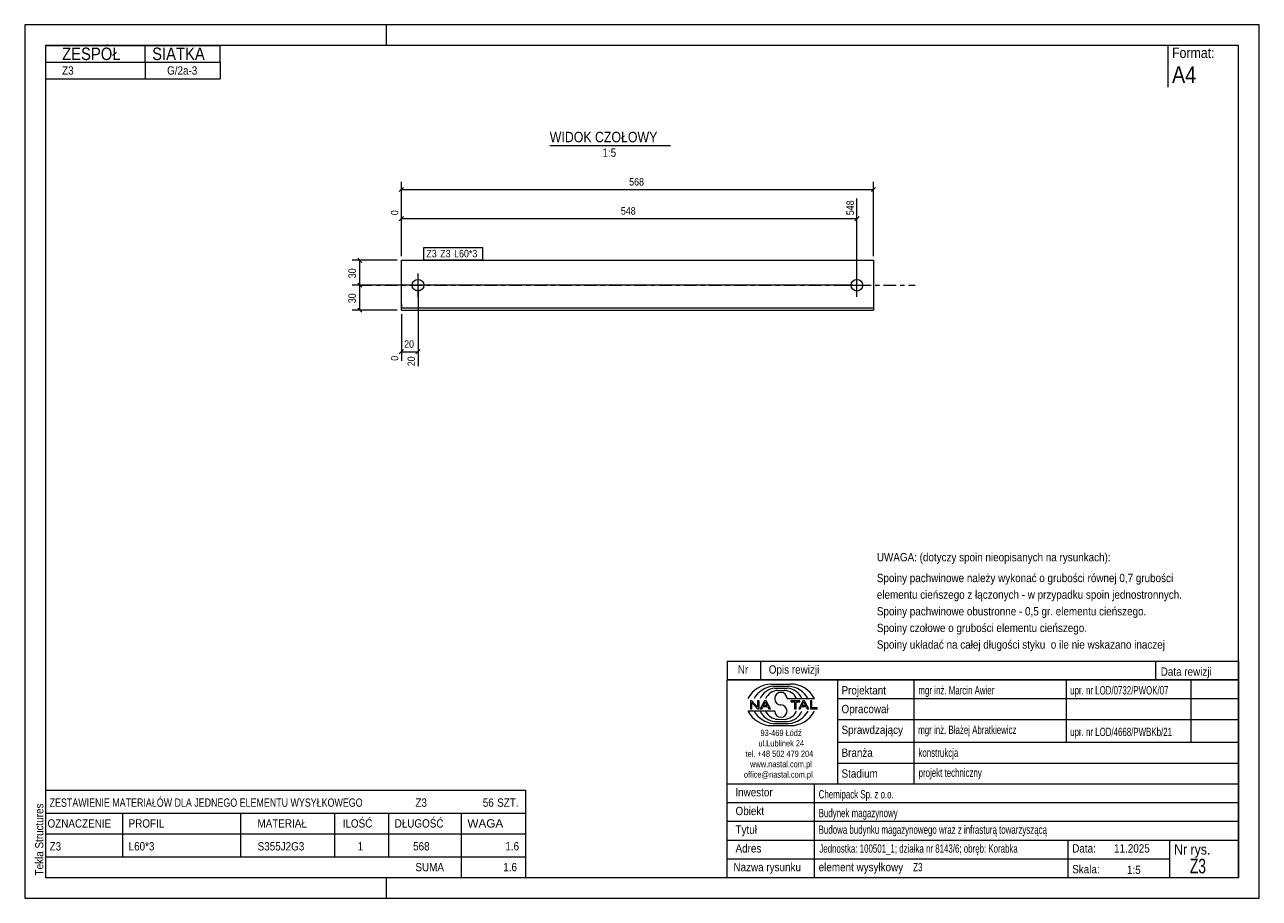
# Model space of a CAD drawing. Header units: millimetres. Extents: x 0 to 297, y 0 to 210.
import ezdxf

# ---------------------------------------------------------------- set-up
doc = ezdxf.new("R2010")
doc.units = ezdxf.units.MM
for name, pattern in [('XKITLINE00', [0]), ('XKITLINE01', [4, 1, -1, 1, -1]), ('XKITLINE03', [6, 3, -1, 1, -1])]:
    doc.linetypes.add(name, pattern=pattern)
for name, color, linetype, lineweight in [('Arkusz rysunku', 3, 'Continuous', 0), ('Element', 2, 'Continuous', 0), ('Inny typ obiektu', 7, 'Continuous', 0), ('Wymiar', 4, 'Continuous', 0), ('Znak elementu', 2, 'Continuous', 0), ('Śruba', 3, 'Continuous', 0)]:
    doc.layers.add(name, color=color, linetype=linetype, lineweight=lineweight)
doc.styles.add('ARIAL', font='ARIAL.TTF')

msp = doc.modelspace()

# ---------------------------------------------------------------- linework, layer by layer
at = {"layer": 'Arkusz rysunku', "linetype": 'XKITLINE00', "lineweight": 0}
for p, q in [((297, 210), (0, 210)), ((0, 210), (0, 0)), ((87, 205), (87, 210)), ((297, 0), (297, 210)), ((292, 205), (5, 205)), ((5, 205), (5, 5)), ((292, 5), (292, 205)), ((5, 5), (292, 5)), ((87, 0), (87, 5)), ((0, 0), (297, 0))]:
    msp.add_line(p, q, dxfattribs=at)
at = {"layer": 'Element', "linetype": 'XKITLINE00', "lineweight": 0}
for p, q in [((90.62, 141.38), (90.62, 153.38)), ((90.62, 153.38), (204.2, 153.38)), ((204.2, 153.38), (204.2, 141.38)), ((90.62, 141.98), (204.2, 141.98)), ((90.62, 141.38), (204.2, 141.38))]:
    msp.add_line(p, q, dxfattribs=at)
at = {"layer": 'Element', "linetype": 'XKITLINE03', "lineweight": 0}
msp.add_line((80.62, 147.38), (214.2, 147.38), dxfattribs=at)
at = {"layer": 'Element', "linetype": 'XKITLINE01', "lineweight": 0}
for p, q in [((90.62, 142.88), (90.62, 141.98)), ((204.2, 142.88), (204.2, 141.98))]:
    msp.add_line(p, q, dxfattribs=at)
at = {"layer": 'Inny typ obiektu', "linetype": 'XKITLINE00', "lineweight": 0}
for p, q in [((5, 205), (47, 205)), ((5, 205), (5, 201)), ((29, 201), (29, 205)), ((47, 201), (47, 205)), ((275, 205), (275, 195)), ((5, 201), (47, 201)), ((5, 201), (5, 197)), ((29, 201), (29, 197)), ((47, 201), (47, 197)), ((5, 197), (47, 197)), ((126.31, 181), (155.39, 181)), ((169, 57), (169, 52.5)), ((169, 57), (292, 57)), ((177, 57), (177, 52.5)), ((272, 57), (272, 52.5)), ((292, 57), (292, 52.5)), ((292, 52.5), (169, 52.5)), ((169, 5), (169, 52.5)), ((169, 52.5), (292, 52.5)), ((179.62, 51.49), (184.23, 51.5)), ((180.07, 50.99), (183.86, 51)), ((180.46, 50.49), (183.45, 50.49)), ((195.5, 52.5), (195.5, 27.5)), ((214, 27.5), (214, 52.5)), ((250.5, 52.5), (250.5, 37.5)), ((280.5, 52.5), (280.5, 37.5)), ((292, 52.5), (292, 5)), ((181.2, 49.98), (182.73, 49.99)), ((183.42, 47.99), (189.98, 47.99)), ((195.5, 48), (292, 48)), ((180.43, 45.01), (174, 45.01)), ((174.93, 47.44), (174.57, 47.44)), ((174.57, 47.44), (174.57, 45.56)), ((174.57, 45.56), (174.9, 45.56)), ((174.9, 47.04), (176.29, 45.56)), ((174.9, 45.56), (174.9, 47.04)), ((176.31, 45.96), (174.93, 47.44)), ((176.29, 45.56), (176.65, 45.56)), ((176.65, 47.44), (176.31, 47.44)), ((176.31, 47.44), (176.31, 45.96)), ((176.65, 45.56), (176.65, 47.44)), ((177.96, 47.44), (176.94, 45.56)), ((176.94, 45.56), (177.31, 45.56)), ((177.31, 45.56), (177.61, 46.13)), ((177.61, 46.13), (178.71, 46.13)), ((177.71, 46.33), (178.14, 47.24)), ((178.6, 46.33), (177.71, 46.33)), ((178.33, 47.44), (177.96, 47.44)), ((178.14, 47.24), (178.6, 46.33)), ((179.41, 45.56), (178.33, 47.44)), ((178.71, 46.13), (179.02, 45.56)), ((179.02, 45.56), (179.41, 45.56)), ((186.43, 47.44), (184.34, 47.44)), ((184.34, 47.44), (184.34, 47.22)), ((184.34, 47.22), (185.21, 47.22)), ((185.21, 47.22), (185.21, 45.56)), ((185.21, 45.56), (185.56, 45.56)), ((185.56, 45.56), (185.56, 47.22)), ((185.56, 47.22), (186.43, 47.22)), ((187.21, 47.44), (186.2, 45.56)), ((186.2, 45.56), (186.57, 45.56)), ((186.43, 47.22), (186.43, 47.44)), ((186.57, 45.56), (186.86, 46.13)), ((186.86, 46.13), (187.96, 46.13)), ((186.96, 46.33), (187.39, 47.24)), ((187.86, 46.33), (186.96, 46.33)), ((187.59, 47.44), (187.21, 47.44)), ((187.4, 47.24), (187.39, 47.24)), ((187.4, 47.24), (187.86, 46.33)), ((188.67, 45.56), (187.59, 47.44)), ((187.96, 46.13), (188.27, 45.56)), ((188.27, 45.56), (188.67, 45.56)), ((189.36, 47.44), (189.01, 47.44)), ((189.01, 47.44), (189.01, 45.56)), ((189.01, 45.56), (190.66, 45.56)), ((189.36, 45.78), (189.36, 47.44)), ((190.66, 45.78), (189.36, 45.78)), ((190.66, 45.56), (190.66, 45.78)), ((180.07, 42.01), (183.86, 42)), ((180.46, 42.51), (183.45, 42.51)), ((181.2, 43.02), (182.73, 43.01)), ((195.5, 43), (292, 43)), ((179.62, 41.51), (184.23, 41.5)), ((195.5, 37.5), (292, 37.5)), ((195.5, 32.5), (292, 32.5)), ((169, 27.5), (292, 27.5)), ((190, 5), (190, 27.5)), ((5, 26), (5, 20.5)), ((5, 26), (120.5, 26)), ((120.5, 26), (120.5, 20.5)), ((169, 23), (292, 23)), ((5, 20.5), (5, 15.5)), ((5, 20.5), (120.5, 20.5)), ((23.5, 20.5), (23.5, 15.5)), ((52, 15.5), (52, 20.5)), ((74.5, 20.5), (74.5, 15.5)), ((87.5, 20.5), (87.5, 15.5)), ((105, 20.5), (105, 15.5)), ((120.5, 20.5), (120.5, 15.5)), ((169, 18.5), (292, 18.5)), ((5, 15.5), (120.5, 15.5)), ((5, 15.5), (5, 10)), ((23.5, 15.5), (23.5, 10)), ((52, 10), (52, 15.5)), ((74.5, 15.5), (74.5, 10)), ((87.5, 15.5), (87.5, 10)), ((105, 15.5), (105, 10)), ((120.5, 15.5), (120.5, 10)), ((169, 14), (292, 14)), ((251, 5), (251, 14)), ((275.5, 5), (275.5, 14)), ((5, 10), (5, 5)), ((5, 10), (120.5, 10)), ((105, 10), (105, 5)), ((120.5, 10), (120.5, 5)), ((169, 9.5), (275.5, 9.5)), ((5, 5), (120.5, 5)), ((169, 5), (292, 5))]:
    msp.add_line(p, q, dxfattribs=at)
for centre, radius, start, end in [((179.72, 45.08), 6.42, 90.8317, 153.0136), ((180.67, 45), 6.02, 95.7347, 150.2266), ((183.22, 46.41), 4.08, 22.7023, 86.7527), ((183.24, 44.98), 6.04, 29.8256, 84.1252), ((184.25, 45.07), 6.43, 27.0191, 90.199), ((180.7, 46.42), 4.07, 93.3428, 157.3393), ((181.33, 46.6), 3.38, 92.229, 155.8008), ((181.92, 47.99), 1.49, 0.0741, 179.9259), ((181.92, 47.99), 1.49, 179.9259, 270), ((182.59, 46.6), 3.39, 24.2351, 87.5913), ((179.72, 47.92), 6.42, 206.9864, 269.1683), ((180.67, 48), 6.02, 209.7734, 264.2653), ((180.7, 46.58), 4.07, 202.6607, 266.6572), ((181.33, 46.4), 3.38, 204.1992, 267.771), ((181.92, 45.01), 1.49, 180.0741, 359.9259), ((181.92, 45), 1.49, 0.0741, 90), ((182.59, 46.4), 3.39, 272.4087, 335.7649), ((183.22, 46.59), 4.08, 273.2473, 337.2977), ((183.24, 48.02), 6.04, 275.8748, 330.1744), ((184.25, 47.93), 6.43, 269.801, 332.9809)]:
    msp.add_arc(centre, radius, start, end, dxfattribs=at)
at = {"layer": 'Wymiar', "linetype": 'XKITLINE00', "lineweight": 0}
for p, q in [((91.13, 170.89), (90.11, 169.87)), ((90.62, 154.38), (90.62, 172.24)), ((90.62, 170.38), (204.2, 170.38)), ((204.71, 170.89), (203.69, 169.87)), ((204.2, 154.38), (204.2, 172.24)), ((200.2, 148.38), (200.2, 168.21)), ((91.13, 163.89), (90.11, 162.87)), ((90.62, 154.38), (90.62, 165.54)), ((90.62, 163.38), (200.2, 163.38)), ((200.71, 163.89), (199.69, 162.87)), ((89.62, 153.38), (78.76, 153.38)), ((80.11, 153.89), (81.13, 152.87)), ((80.62, 147.38), (80.62, 153.38)), ((199.2, 147.38), (78.76, 147.38)), ((199.2, 147.38), (78.76, 147.38)), ((80.11, 147.89), (81.13, 146.87)), ((80.11, 147.89), (81.13, 146.87)), ((80.62, 141.38), (80.62, 147.38)), ((94.62, 146.38), (94.62, 127.89)), ((89.62, 141.38), (78.76, 141.38)), ((80.11, 141.89), (81.13, 140.87)), ((90.62, 140.38), (90.62, 129.22)), ((91.13, 131.89), (90.11, 130.87)), ((90.62, 131.38), (94.62, 131.38)), ((95.13, 131.89), (94.11, 130.87))]:
    msp.add_line(p, q, dxfattribs=at)
at = {"layer": 'Znak elementu', "linetype": 'XKITLINE00', "lineweight": 0}
for p, q in [((96.02, 156.48), (110.18, 156.48)), ((96.02, 153.48), (96.02, 156.48)), ((110.18, 153.48), (110.18, 156.48)), ((96.02, 153.48), (110.18, 153.48))]:
    msp.add_line(p, q, dxfattribs=at)
at = {"layer": 'Śruba', "linetype": 'XKITLINE00', "lineweight": 0}
for p, q in [((94.62, 144.58), (94.62, 150.18)), ((200.2, 144.58), (200.2, 150.18)), ((97.42, 147.38), (91.82, 147.38)), ((197.4, 147.38), (203, 147.38))]:
    msp.add_line(p, q, dxfattribs=at)
for centre in [(94.62, 147.38), (200.2, 147.38)]:
    msp.add_circle(centre, 1.4, dxfattribs=at)

# ---------------------------------------------------------------- texts
at = {"layer": 'Arkusz rysunku', "style": 'ARIAL', "width": 0.85}
msp.add_text('Tekla Structures', height=2, rotation=90, dxfattribs=at).set_placement((4.5, 5.5))
at = {"layer": 'Inny typ obiektu', "style": 'ARIAL'}
for s, height, width, p in [('ZESPÓŁ', 3, 0.85, (9, 201.5)), ('SIATKA', 3, 0.85, (30.66, 201.5)), ('Format:', 2.5, 0.85, (276, 202)), ('Z3', 2, 0.85, (9, 198)), ('G/2a-3', 2, 0.85, (34.26, 198)), ('A4', 4, 0.85, (276, 196)), ('WIDOK CZOŁOWY', 2.5, 0.85, (126.31, 181.75)), ('1:5', 2, 0.85, (138.99, 178.25)), ('UWAGA: (dotyczy spoin nieopisanych na rysunkach):', 2, 0.85, (205, 81)), ('Spoiny pachwinowe należy wykonać o grubości równej 0,7 grubości', 2, 0.85, (205, 76)), ('elementu cieńszego z łączonych - w przypadku spoin jednostronnych.', 2, 0.85, (205, 72)), ('Spoiny pachwinowe obustronne - 0,5 gr. elementu cieńszego.', 2, 0.85, (205, 68)), ('Spoiny czołowe o grubości elementu cieńszego.', 2, 0.85, (205, 64)), ('Spoiny układać na całej długości styku  o ile nie wskazano inaczej', 2, 0.85, (205, 60)), ('Nr', 2, 0.85, (171.54, 54)), ('Opis rewizji', 2, 0.85, (179, 54)), ('Data rewizji', 2, 0.85, (273.28, 53.5)), ('Projektant', 2, 0.85, (196.5, 49)), ('mgr inż. Marcin Awier', 2, 0.68, (215, 49)), ('upr. nr LOD/0732/PWOK/07', 2, 0.68, (251.5, 49)), ('Opracował', 2, 0.85, (196.5, 44.5)), ('Sprawdzający', 2, 0.85, (196.5, 39.5)), ('mgr inż. Błażej Abratkiewicz', 2, 0.68, (214.94, 39.5)), ('93-469 Łódź', 1.5, 0.85, (177, 39)), ('upr. nr LOD/4668/PWBKb/21', 2, 0.68, (251.5, 39)), ('ul.Lublinek 24', 1.5, 0.85, (176.5, 36.5)), ('Branża', 2, 0.85, (196.5, 34)), ('konstrukcja', 2, 0.68, (215, 34)), ('tel. +48 502 479 204', 1.5, 0.85, (173.41, 34)), ('www.nastal.com.pl', 1.5, 0.85, (174.5, 31.5)), ('office@nastal.com.pl', 1.5, 0.85, (173, 29)), ('Stadium', 2, 0.85, (196.5, 29)), ('projekt techniczny', 2, 0.68, (215.04, 29.19)), ('ZESTAWIENIE MATERIAŁÓW DLA JEDNEGO ELEMENTU WYSYŁKOWEGO', 2, 0.765, (6, 22)), ('Z3', 2, 0.85, (94, 22)), ('56', 2, 0.85, (110.2, 22)), (' SZT.', 2, 0.85, (113, 22)), ('Inwestor', 2, 0.85, (170.96, 24.5)), ('Chemipack Sp. z o.o.', 2, 0.68, (191, 24)), ('Obiekt', 2, 0.85, (171, 20)), ('Budynek magazynowy', 2, 0.68, (191, 19.5)), ('OZNACZENIE', 2, 0.85, (5.5, 17)), ('PROFIL', 2, 0.85, (25, 17)), ('MATERIAŁ', 2, 0.85, (56, 17)), ('ILOŚĆ', 2, 0.85, (76.5, 17)), ('DŁUGOŚĆ', 2, 0.85, (89, 17)), ('WAGA', 2, 1.008832, (106.5, 17)), ('Tytuł', 2, 0.85, (171, 15.5)), ('Budowa budynku magazynowego wraz z infrasturą towarzyszącą', 2, 0.68, (191, 15.5)), ('Z3', 2, 0.85, (6, 11.5)), ('L60*3', 2, 0.85, (25, 11.5)), ('S355J2G3', 2, 0.85, (56.04, 11.5)), ('1', 2, 0.85, (80.09, 11.5)), ('568', 2, 0.85, (93.44, 11.5)), ('1.6', 2, 0.85, (115.63, 11.5)), ('Adres', 2, 0.85, (171, 11)), ('Jednostka: 100501_1; działka nr 8143/6; obręb: Korabka', 2, 0.68, (191.16, 10.96)), ('Data:', 2, 0.85, (252, 11)), ('11.2025', 2, 0.85, (262.06, 11)), ('Nr rys.', 2.5, 0.85, (276.5, 10.5)), ('Z3', 3.5, 0.68, (280.29, 6)), ('SUMA', 2, 0.85, (94, 6.5)), ('1.6', 2, 0.85, (115.13, 6.5)), ('Nazwa rysunku', 2, 0.85, (170.5, 6.5)), ('element wysyłkowy', 2, 0.85, (191, 6.5)), ('Z3', 2, 0.68, (213.75, 6.5)), ('Skala:', 2, 0.85, (252, 6)), ('1:5', 2, 0.85, (265.16, 5.85))]:
    msp.add_text(s, height=height, dxfattribs=dict(at, width=width)).set_placement(p)
at = {"layer": 'Wymiar', "style": 'ARIAL', "width": 0.85}
for s, p in [('568', (145.41, 171.34)), ('548', (143.41, 164.34)), ('20', (91.28, 132.34))]:
    msp.add_text(s, height=1.8, dxfattribs=at).set_placement(p)
for s, p in [('548', (199.48, 164.2)), ('0', (89.9, 164.2)), ('30', (79.66, 149.04)), ('30', (79.66, 143.04)), ('0', (89.9, 129.22)), ('20', (93.9, 127.89))]:
    msp.add_text(s, height=1.8, rotation=90.0002, dxfattribs=at).set_placement(p)
at = {"layer": 'Znak elementu', "style": 'ARIAL', "width": 0.85}
for s, p in [('Z3', (96.62, 154.08)), ('Z3', (99.96, 154.08)), ('L60*3', (103.3, 154.08))]:
    msp.add_text(s, height=1.8, dxfattribs=at).set_placement(p)

doc.saveas('drawing.dxf')
